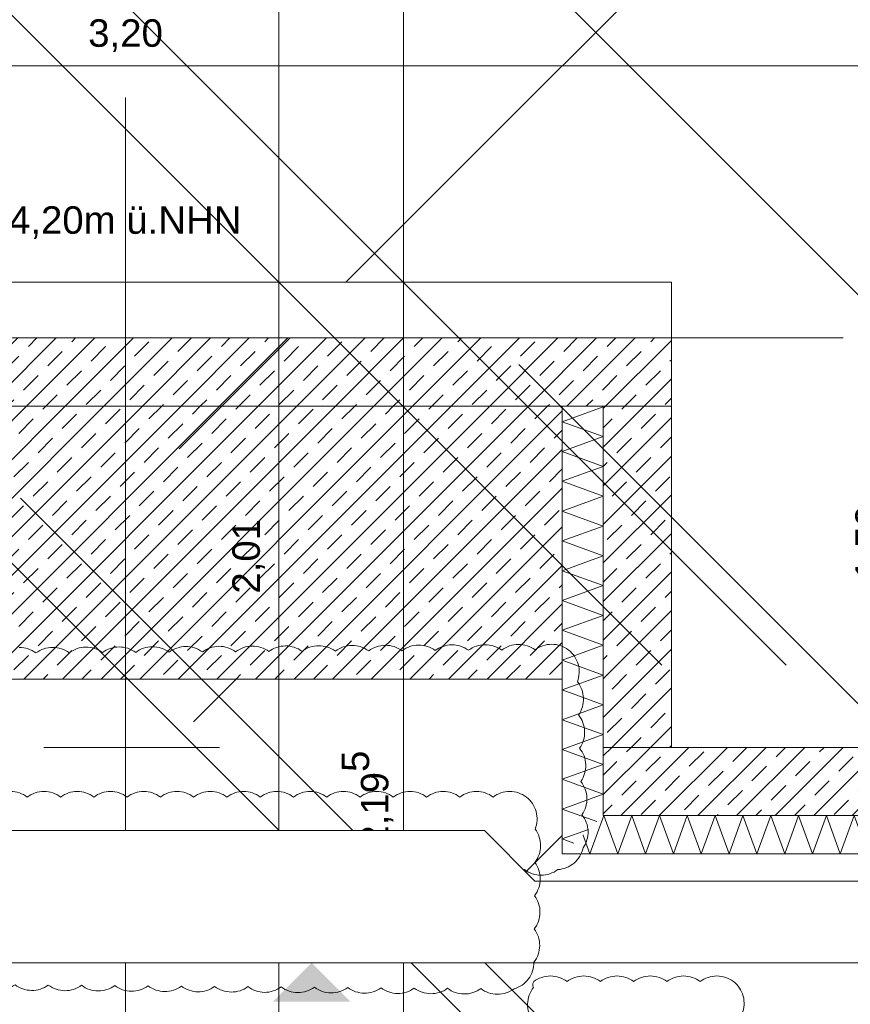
# Model space of a CAD drawing. Header units: metres. Extents: x -3716 to 31, y -1854 to 706.
# Tile 87 of 207: x -2220 to -2182, y 537 to 582. Entities that reach past the tile are written whole.
import ezdxf

# ---------------------------------------------------------------- set-up
doc = ezdxf.new("R2010")
doc.units = ezdxf.units.M
doc.header["$LTSCALE"] = 1.25
doc.header["$PDMODE"] = 1
doc.header["$PDSIZE"] = -2
doc.linetypes.add('Linienart-53', pattern=[5.291531, 3.175, -1.058062, 0.352704, -0.705764])
doc.layers.get('0').update_dxf_attribs({"lineweight": 25})
for name, color, linetype, lineweight, true_color in [('00 -Bauelemente -Dämmung innen', 7, 'Continuous', 9, 0xff7fe6), ('30 -35 Decken- 0 Decken', 7, 'Continuous', 35, 0x00ee00), ('70 -77 Revision- 2 Wolken', 7, 'Continuous', 18, 0x944cff)]:
    doc.layers.add(name, color=color, linetype=linetype, lineweight=lineweight, true_color=true_color)
doc.layers.add('70 -71 Achsen- 1 Gebäudeachsen', color=7, linetype='Linienart-53', lineweight=18)
doc.layers.add('Keine', color=7, linetype='Continuous', lineweight=9)
doc.styles.add('Arial', font='arial.ttf')
doc.dimstyles.new('SIA_DIN1356', dxfattribs={"dimtxt": 1.258608, "dimasz": 2.80603, "dimexe": 2.5, "dimexo": 3.75, "dimgap": 0.625, "dimtad": 1, "dimdec": 3, "dimtxsty": 'Arial', "dimblk": 'VW_SLASH-1', "dimblk1": 'VW_SLASH-1', "dimblk2": 'VW_SLASH-1', "dimcen": 0, "dimdle": 2.5, "dimadec": 3, "dimazin": 0, "dimtfac": 1, "dimtdec": 3, "dimtix": 1, "dimtmove": 0, "dimatfit": 0, "dimldrblk": 'VW_FILLEDARROW-1', "dimfxl": 1, "dimfrac": 2, "dimtolj": 1, "dimarcsym": 0})
pattern_1 = [(45, (0, 0), (0.07071068, -0.07071068), []), (45, (0.03536, -0.03536), (0.07071068, -0.07071068), [0.075, -0.05])]

# ---------------------------------------------------------------- blocks, each defined once
blk = doc.blocks.new('Gruppe-534')
at = {"color": 255, "linetype": 'Continuous', "lineweight": 5}
blk.add_wipeout([(-151.021, 11.648), (-148.9709, 11.648), (-149.1705, 11.788), (-150.8709, 11.788)], dxfattribs=at).dxf.layer = '00 -Bauelemente -Dämmung innen'
blk = doc.blocks.new('Gruppe-535')
at = {"layer": '00 -Bauelemente -Dämmung innen', "color": 7, "transparency": 33554687, "flags": 128}
for points in [[(-150.9449, 11.719), (-150.9191, 11.648), (-150.8681, 11.788), (-150.8172, 11.648), (-150.7662, 11.788), (-150.7153, 11.648), (-150.6643, 11.788), (-150.6134, 11.648), (-150.5624, 11.788), (-150.5114, 11.648), (-150.4605, 11.788), (-150.4095, 11.648), (-150.3586, 11.788), (-150.3076, 11.648), (-150.2567, 11.788), (-150.2057, 11.648), (-150.1548, 11.788), (-150.1038, 11.648), (-150.0528, 11.788), (-150.0019, 11.648), (-149.9509, 11.788), (-149.9, 11.648), (-149.849, 11.788), (-149.7981, 11.648), (-149.7471, 11.788), (-149.6961, 11.648), (-149.6452, 11.788), (-149.5942, 11.648), (-149.5433, 11.788), (-149.4923, 11.648), (-149.4414, 11.788), (-149.3904, 11.648), (-149.3395, 11.788), (-149.2885, 11.648), (-149.2375, 11.788), (-149.1866, 11.648), (-149.1427, 11.7685)], [(-149.0615, 11.7116), (-149.0847, 11.648), (-149.1237, 11.7552)], [(-149.0615, 11.7116), (-149.0847, 11.648), (-149.1237, 11.7552)], [(-148.9803, 11.6546), (-148.9828, 11.648), (-148.9868, 11.6592)], [(-148.9803, 11.6546), (-148.9828, 11.648), (-148.9868, 11.6592)]]:
    blk.add_lwpolyline(points, dxfattribs=at)
blk = doc.blocks.new('Gruppe-536')
at = {"layer": '00 -Bauelemente -Dämmung innen', "color": 7, "linetype": 'Continuous', "lineweight": 9, "transparency": 33554687}
blk.add_line((-149.1705, 11.788), (-150.8709, 11.788), dxfattribs=at)
blk = doc.blocks.new('Gruppe-537')
at = {"layer": '00 -Bauelemente -Dämmung innen', "color": 7, "linetype": 'Continuous', "lineweight": 9, "transparency": 33554687}
blk.add_line((-151.021, 11.648), (-148.9709, 11.648), dxfattribs=at)
blk = doc.blocks.new('Gruppe-538')
at = {"layer": '00 -Bauelemente -Dämmung innen', "color": 7, "transparency": 33554687}
for name in ['Gruppe-536', 'Gruppe-537']:
    blk.add_blockref(name, (0, 0), dxfattribs=at)
blk = doc.blocks.new('Gruppe-539')
at = {"layer": '00 -Bauelemente -Dämmung innen', "color": 7}
blk.add_blockref('Gruppe-534', (0, 0), dxfattribs=at)
at = {"layer": '00 -Bauelemente -Dämmung innen', "color": 7, "transparency": 33554687}
for name in ['Gruppe-538', 'Gruppe-535']:
    blk.add_blockref(name, (0, 0), dxfattribs=at)
blk = doc.blocks.new('Gruppe-540')
at = {"layer": '00 -Bauelemente -Dämmung innen', "color": 7, "transparency": 33554687}
blk.add_blockref('Gruppe-539', (0, 0), dxfattribs=at)
at = {"layer": '00 -Bauelemente -Dämmung innen', "color": 0, "flags": 1}
for tag in ['IFC_UUID', 'instanceID', 'prm0_name', 'prm0_type', 'prm0_value', 'prm1_name', 'prm1_type', 'prm1_value', 'prm2_name', 'prm2_type', 'prm2_value', 'prm3_name', 'prm3_type', 'prm3_value', 'prm4_name', 'prm4_type', 'prm4_value', 'prm5_name', 'prm5_type', 'prm5_value', 'prm6_name', 'prm6_type', 'prm6_value']:
    blk.add_attdef(tag, (-151.021, 11.648), '', height=0.00018, dxfattribs=at)
blk = doc.blocks.new('Gruppe-555')
at = {"color": 255, "linetype": 'Continuous', "lineweight": 5}
blk.add_wipeout([(-150.8709, 11.788), (-150.8709, 13.288), (-151.0209, 13.288), (-151.0209, 11.648)], dxfattribs=at).dxf.layer = '00 -Bauelemente -Dämmung innen'
blk = doc.blocks.new('Gruppe-556')
at = {"layer": '00 -Bauelemente -Dämmung innen', "color": 7, "transparency": 33554687, "flags": 128}
for points in [[(-150.8767, 13.288), (-150.8709, 13.2859), (-151.0209, 13.2313), (-150.8709, 13.1767), (-151.0209, 13.1221), (-150.8709, 13.0675), (-151.0209, 13.0129), (-150.8709, 12.9583), (-151.0209, 12.9037), (-150.8709, 12.8491), (-151.0209, 12.7945), (-150.8709, 12.7399), (-151.0209, 12.6853), (-150.8709, 12.6307), (-151.0209, 12.5761), (-150.8709, 12.5215), (-151.0209, 12.4669), (-150.8709, 12.4123), (-151.0209, 12.3577), (-150.8709, 12.3031), (-151.0209, 12.2486), (-150.8709, 12.194), (-151.0209, 12.1394), (-150.8709, 12.0848), (-151.0209, 12.0302), (-150.8709, 11.9756), (-151.0209, 11.921), (-150.8709, 11.8664), (-151.0209, 11.8118), (-150.8946, 11.7658)], [(-150.9788, 11.6873), (-151.0209, 11.7026), (-150.925, 11.7375)]]:
    blk.add_lwpolyline(points, dxfattribs=at)
blk = doc.blocks.new('Gruppe-557')
at = {"layer": '00 -Bauelemente -Dämmung innen', "color": 7, "linetype": 'Continuous', "lineweight": 9, "transparency": 33554687}
blk.add_line((-151.0209, 13.288), (-151.0209, 11.648), dxfattribs=at)
blk = doc.blocks.new('Gruppe-558')
at = {"layer": '00 -Bauelemente -Dämmung innen', "color": 7, "linetype": 'Continuous', "lineweight": 9, "transparency": 33554687}
blk.add_line((-150.8709, 11.788), (-150.8709, 13.288), dxfattribs=at)
blk = doc.blocks.new('Gruppe-559')
at = {"layer": '00 -Bauelemente -Dämmung innen', "color": 7, "transparency": 33554687}
for name in ['Gruppe-557', 'Gruppe-558']:
    blk.add_blockref(name, (0, 0), dxfattribs=at)
blk = doc.blocks.new('Gruppe-560')
at = {"layer": '00 -Bauelemente -Dämmung innen', "color": 7}
blk.add_blockref('Gruppe-555', (0, 0), dxfattribs=at)
at = {"layer": '00 -Bauelemente -Dämmung innen', "color": 7, "transparency": 33554687}
for name in ['Gruppe-556', 'Gruppe-559']:
    blk.add_blockref(name, (0, 0), dxfattribs=at)
blk = doc.blocks.new('Gruppe-561')
at = {"layer": '00 -Bauelemente -Dämmung innen', "color": 7, "transparency": 33554687}
blk.add_blockref('Gruppe-560', (0, 0), dxfattribs=at)
at = {"layer": '00 -Bauelemente -Dämmung innen', "color": 0, "flags": 1}
for tag in ['IFC_UUID', 'instanceID', 'prm0_name', 'prm0_type', 'prm0_value', 'prm1_name', 'prm1_type', 'prm1_value', 'prm2_name', 'prm2_type', 'prm2_value', 'prm3_name', 'prm3_type', 'prm3_value', 'prm4_name', 'prm4_type', 'prm4_value', 'prm5_name', 'prm5_type', 'prm5_value', 'prm6_name', 'prm6_type', 'prm6_value']:
    blk.add_attdef(tag, (-151.0209, 11.648), '', height=0.00018, dxfattribs=at)
blk = doc.blocks.new('VW_SLASH-1')
at = {"color": 0, "linetype": 'ByBlock', "lineweight": -2, "transparency": 16777216}
blk.add_line((0.8909, 0), (-1, 0), dxfattribs=at)
at = {"color": 0, "lineweight": 20, "transparency": 16777216, "flags": 128}
blk.add_lwpolyline([(0.5001, 0.5001), (-0.5001, -0.5001)], dxfattribs=at)
blk = doc.blocks.new('*D909')
at = {"layer": '30 -35 Decken- 0 Decken', "color": 0, "linetype": 'Continuous', "lineweight": -2}
for p, q in [((-154.221, 17.488), (-154.221, 17.0356)), ((-151.021, 17.488), (-151.021, 17.0356)), ((-157.027, 14.5356), (-159.8331, 14.5356)), ((-154.221, 14.5356), (-151.021, 14.5356)), ((-148.215, 14.5356), (-145.4089, 14.5356))]:
    blk.add_line(p, q, dxfattribs=at)
at = {"layer": 'Defpoints', "color": 0}
for p in [(-151.021, 14.5356), (-154.221, 13.738), (-151.021, 13.738)]:
    blk.add_point(p, dxfattribs=at)
at = {"layer": '30 -35 Decken- 0 Decken', "color": 0, "lineweight": -2, "xscale": 2.8060302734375, "yscale": 2.8060302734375, "zscale": 2.8060302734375}
blk.add_blockref('VW_SLASH-1', (-154.221, 14.5356), dxfattribs=at)
at = {"layer": '30 -35 Decken- 0 Decken', "color": 0, "lineweight": -2, "xscale": 2.8060302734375, "yscale": 2.8060302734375, "zscale": 2.8060302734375, "rotation": 180}
blk.add_blockref('VW_SLASH-1', (-151.021, 14.5356), dxfattribs=at)
at = {"layer": '30 -35 Decken- 0 Decken', "color": 0, "lineweight": 9, "insert": (-152.621, 14.646), "char_height": 0.10069, "attachment_point": 5, "style": 'Arial'}
blk.add_mtext('\\A1;3,20', dxfattribs=at)
blk = doc.blocks.new('VW_FILLEDARROW-1')
at = {"linetype": 'Continuous', "lineweight": 0, "transparency": 16777216}
blk.add_hatch(color=0, dxfattribs=at).paths.add_polyline_path([(-1.4144, 0.379), (0, 0), (-1.4144, -0.379)])
at = {"color": 0, "lineweight": 5, "transparency": 16777216, "flags": 128}
blk.add_lwpolyline([(-1.4144, 0.379), (0, 0), (-1.4144, -0.379)], close=True, dxfattribs=at)
blk = doc.blocks.new('*D910')
at = {"layer": '30 -35 Decken- 0 Decken', "color": 0, "linetype": 'Continuous', "lineweight": -2}
for p, q in [((-146.621, 15.938), (-146.621, 17.0356)), ((-143.421, 15.938), (-143.421, 17.0356)), ((-149.427, 14.5356), (-152.2331, 14.5356)), ((-143.421, 14.5356), (-146.621, 14.5356)), ((-140.615, 14.5356), (-137.8089, 14.5356))]:
    blk.add_line(p, q, dxfattribs=at)
at = {"layer": 'Defpoints', "color": 0}
for p in [(-146.621, 14.5356), (-146.621, 12.188), (-143.421, 12.188)]:
    blk.add_point(p, dxfattribs=at)
at = {"layer": '30 -35 Decken- 0 Decken', "color": 0, "lineweight": -2, "xscale": 2.8060302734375, "yscale": 2.8060302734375, "zscale": 2.8060302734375}
blk.add_blockref('VW_SLASH-1', (-146.621, 14.5356), dxfattribs=at)
at = {"layer": '30 -35 Decken- 0 Decken', "color": 0, "lineweight": -2, "xscale": 2.8060302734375, "yscale": 2.8060302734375, "zscale": 2.8060302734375, "rotation": 180}
blk.add_blockref('VW_SLASH-1', (-143.421, 14.5356), dxfattribs=at)
at = {"layer": '30 -35 Decken- 0 Decken', "color": 0, "lineweight": 9, "insert": (-145.021, 14.646), "char_height": 0.10069, "attachment_point": 5, "style": 'Arial'}
blk.add_mtext('\\A1;3,20', dxfattribs=at)
blk = doc.blocks.new('*D911')
at = {"layer": '30 -35 Decken- 0 Decken', "color": 0, "linetype": 'Continuous', "lineweight": -2}
for p, q in [((-149.7769, 16.344), (-149.7769, 19.1501)), ((-149.991, 13.538), (-152.2769, 13.538)), ((-149.7769, 12.038), (-149.7769, 13.538)), ((-152.9209, 12.038), (-152.2769, 12.038)), ((-149.7769, 9.232), (-149.7769, 6.4259))]:
    blk.add_line(p, q, dxfattribs=at)
at = {"layer": 'Defpoints', "color": 0}
for p in [(-149.7769, 13.538), (-146.241, 13.538), (-149.1709, 12.038)]:
    blk.add_point(p, dxfattribs=at)
at = {"layer": '30 -35 Decken- 0 Decken', "color": 0, "lineweight": -2, "xscale": 2.8060302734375, "yscale": 2.8060302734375, "zscale": 2.8060302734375}
for p, rotation in [((-149.7769, 13.538), 270), ((-149.7769, 12.038), 90)]:
    blk.add_blockref('VW_SLASH-1', p, dxfattribs=dict(at, rotation=rotation))
at = {"layer": '30 -35 Decken- 0 Decken', "color": 0, "lineweight": 9, "insert": (-149.8873, 12.788), "char_height": 0.10069, "attachment_point": 5, "rotation": 90, "style": 'Arial'}
blk.add_mtext('\\A1;1,50', dxfattribs=at)
blk = doc.blocks.new('*D915')
at = {"layer": '30 -35 Decken- 0 Decken', "color": 0, "linetype": 'Continuous', "lineweight": -2}
for p, q in [((-151.603, 14.354), (-151.603, 10.937)), ((-154.3709, 13.743), (-154.103, 13.743)), ((-154.871, 11.548), (-154.103, 11.548))]:
    blk.add_line(p, q, dxfattribs=at)
at = {"layer": 'Defpoints', "color": 0}
for p in [(-151.603, 13.743), (-150.6209, 13.743), (-151.121, 11.548)]:
    blk.add_point(p, dxfattribs=at)
at = {"layer": '30 -35 Decken- 0 Decken', "color": 0, "lineweight": -2, "xscale": 2.8060302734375, "yscale": 2.8060302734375, "zscale": 2.8060302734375}
for p, rotation in [((-151.603, 13.743), 90), ((-151.603, 11.548), 270)]:
    blk.add_blockref('VW_SLASH-1', p, dxfattribs=dict(at, rotation=rotation))
at = {"layer": '30 -35 Decken- 0 Decken', "color": 0, "lineweight": 9, "insert": (-151.7342, 11.8501), "char_height": 0.100689, "attachment_point": 5, "rotation": 90, "style": 'Arial'}
blk.add_mtext('\\A1;2,19\\S5^ ;', dxfattribs=at)
blk = doc.blocks.new('*D916')
at = {"layer": '30 -35 Decken- 0 Decken', "color": 0, "linetype": 'Continuous', "lineweight": -2}
for p, q in [((-155.555, 14.539), (-155.555, 10.937)), ((-154.3709, 13.743), (-158.055, 13.743)), ((-158.071, 11.733), (-158.055, 11.733))]:
    blk.add_line(p, q, dxfattribs=at)
at = {"layer": 'Defpoints', "color": 0}
for p in [(-155.555, 13.743), (-150.6209, 13.743), (-154.321, 11.733)]:
    blk.add_point(p, dxfattribs=at)
at = {"layer": '30 -35 Decken- 0 Decken', "color": 0, "lineweight": -2, "xscale": 2.8060302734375, "yscale": 2.8060302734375, "zscale": 2.8060302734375}
for p, rotation in [((-155.555, 13.743), 90), ((-155.555, 11.733), 270)]:
    blk.add_blockref('VW_SLASH-1', p, dxfattribs=dict(at, rotation=rotation))
at = {"layer": '30 -35 Decken- 0 Decken', "color": 0, "lineweight": 9, "insert": (-155.6862, 12.0097), "char_height": 0.10069, "attachment_point": 5, "rotation": 90, "style": 'Arial'}
blk.add_mtext('\\A1;2,01', dxfattribs=at)
blk = doc.blocks.new('Gruppe-591')
at = {"layer": '70 -77 Revision- 2 Wolken', "transparency": 33554687, "flags": 128}
blk.add_lwpolyline([(-153.0488, 11.5696, 0.162278), (-152.9878, 11.5899, 0.162278), (-152.9269, 11.5696, 0.162278), (-152.8659, 11.5899, 0.162278), (-152.805, 11.5696, 0.162278), (-152.744, 11.5899, 0.162278), (-152.683, 11.5696, 0.162278), (-152.6221, 11.59, 0.162278), (-152.5611, 11.5696, 0.162278), (-152.5002, 11.59, 0.162278), (-152.4392, 11.5696, 0.162278), (-152.3782, 11.59, 0.162278), (-152.3173, 11.5697, 0.162278), (-152.2563, 11.59, 0.162278), (-152.1954, 11.5697, 0.162278), (-152.1344, 11.59, 0.162278), (-152.0734, 11.5697, 0.162278), (-152.0125, 11.59, 0.162278), (-151.9515, 11.5697, 0.162278), (-151.8906, 11.59, 0.162278), (-151.8296, 11.5697, 0.162278), (-151.7686, 11.59, 0.162278), (-151.7077, 11.5697, 0.162278), (-151.6467, 11.59, 0.162278), (-151.5858, 11.5697, 0.162278), (-151.5248, 11.59, 0.162278), (-151.4638, 11.5697, 0.162278), (-151.4029, 11.59, 0.162278), (-151.3419, 11.5697, 0.162278), (-151.281, 11.59, 0.162278), (-151.22, 11.5697, 0.162278), (-151.159, 11.59, 0.162278), (-151.0981, 11.5697, 0.162278), (-151.0371, 11.59, 0.162278), (-150.9776, 11.6142, 0.162278), (-150.9444, 11.6693, 0.162278), (-150.9262, 11.7309, 0.162278), (-150.9486, 11.7911, 0.162278), (-150.9304, 11.8527, 0.162278), (-150.9528, 11.913, 0.162278), (-150.9346, 11.9746, 0.162278), (-150.957, 12.0348, 0.162278), (-150.9388, 12.0964, 0.162278), (-150.9612, 12.1567, 0.162278), (-150.943, 12.2183, 0.162278), (-150.9654, 12.2785, 0.162278), (-150.9624, 12.3427, 0.162278), (-150.9986, 12.3958, 0.162278), (-151.0596, 12.4158, 0.162278), (-151.1205, 12.3951, 0.162278), (-151.1816, 12.415, 0.162278), (-151.2424, 12.3943, 0.162278), (-151.3035, 12.4143, 0.162278), (-151.3643, 12.3936, 0.162278), (-151.4254, 12.4135, 0.162278), (-151.4862, 12.3928, 0.162278), (-151.5473, 12.4128, 0.162278), (-151.6081, 12.3921, 0.162278), (-151.6692, 12.412, 0.162278), (-151.7301, 12.3913, 0.162278), (-151.7911, 12.4113, 0.162278), (-151.852, 12.3906, 0.162278), (-151.9131, 12.4105, 0.162278), (-151.9739, 12.3898, 0.162278), (-152.035, 12.4098, 0.162278), (-152.0958, 12.3891, 0.162278), (-152.1569, 12.409, 0.162278), (-152.2177, 12.3883, 0.162278), (-152.2788, 12.4083, 0.162278), (-152.3396, 12.3876, 0.162278), (-152.4007, 12.4075, 0.162278), (-152.4616, 12.3868, 0.162278), (-152.5226, 12.4068, 0.162278), (-152.5835, 12.3861, 0.162278), (-152.6446, 12.406, 0.162278), (-152.7054, 12.3853, 0.162278), (-152.7665, 12.4053, 0.162278), (-152.8273, 12.3846, 0.162278), (-152.8884, 12.4045, 0.162278), (-152.9492, 12.3838, 0.162278), (-153.0103, 12.4038, 0.162278)], format="xyb", dxfattribs=at)
blk = doc.blocks.new('*D918')
at = {"layer": '30 -35 Decken- 0 Decken', "color": 0, "linetype": 'Continuous', "lineweight": -2}
for p, q in [((-152.0594, 16.549), (-152.0594, 19.3551)), ((-152.0594, 11.733), (-152.0594, 13.743)), ((-148.5088, 13.743), (-149.5594, 13.743)), ((-148.5756, 11.733), (-149.5594, 11.733)), ((-152.0594, 8.927), (-152.0594, 6.1209))]:
    blk.add_line(p, q, dxfattribs=at)
at = {"layer": 'Defpoints', "color": 0}
for p in [(-152.2588, 13.743), (-152.0594, 13.743), (-152.3256, 11.733)]:
    blk.add_point(p, dxfattribs=at)
at = {"layer": '30 -35 Decken- 0 Decken', "color": 0, "lineweight": -2, "xscale": 2.8060302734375, "yscale": 2.8060302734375, "zscale": 2.8060302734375}
for p, rotation in [((-152.0594, 13.743), 270), ((-152.0594, 11.733), 90)]:
    blk.add_blockref('VW_SLASH-1', p, dxfattribs=dict(at, rotation=rotation))
at = {"layer": '30 -35 Decken- 0 Decken', "color": 0, "lineweight": 9, "insert": (-152.1698, 12.738), "char_height": 0.10069, "attachment_point": 5, "rotation": 90, "style": 'Arial'}
blk.add_mtext('\\A1;2,01', dxfattribs=at)
blk = doc.blocks.new('Gruppe-593')
at = {"layer": '70 -71 Achsen- 1 Gebäudeachsen', "transparency": 33554687}
blk.add_line((-152.621, 10.45), (-152.621, 14.7135), dxfattribs=at)
blk = doc.blocks.new('Gruppe-596')
at = {"layer": '70 -77 Revision- 2 Wolken', "transparency": 33554687, "flags": 128}
blk.add_lwpolyline([(-151.125, 11.18, -0.162278), (-151.064, 11.2003, -0.162278), (-151.0031, 11.18, -0.162278), (-150.9421, 11.2003, -0.162278), (-150.8812, 11.18, -0.162278), (-150.8202, 11.2003, -0.162278), (-150.7592, 11.18, -0.162278), (-150.6983, 11.2003, -0.162278), (-150.6373, 11.18, -0.162278), (-150.5764, 11.2003, -0.162278), (-150.5154, 11.18, -0.162278), (-150.4544, 11.2003, -0.162278), (-150.3935, 11.18, -0.162278), (-150.3578, 11.1266, -0.162278), (-150.3613, 11.0624, -0.162278), (-150.3426, 11.0009, -0.162278), (-150.3645, 10.9405, -0.162278), (-150.4204, 10.9088, -0.162278), (-150.4841, 10.9171, -0.162278), (-150.5452, 10.897, -0.162278), (-150.606, 10.9176, -0.162278), (-150.6671, 10.8976, -0.162278), (-150.728, 10.9182, -0.162278), (-150.789, 10.8981, -0.162278), (-150.8499, 10.9187, -0.162278), (-150.9109, 10.8987, -0.162278), (-150.9718, 10.9193, -0.162278), (-151.0328, 10.8993, -0.162278), (-151.0937, 10.9199, -0.162278), (-151.131, 10.9722, -0.162278), (-151.1294, 11.0364, -0.162278), (-151.1478, 11.098, -0.162278), (-151.1257, 11.1583, -0.162278), (-151.1289, 11.1693, -0.162278), (-151.125, 11.18)], format="xyb", close=True, dxfattribs=at)
blk = doc.blocks.new('Gruppe-598')
at = {"layer": '70 -77 Revision- 2 Wolken', "transparency": 33554687, "flags": 128}
blk.add_lwpolyline([(-154.444, 11.856, -0.162278), (-154.383, 11.8763, -0.162278), (-154.3221, 11.856, -0.162278), (-154.2611, 11.8763, -0.162278), (-154.2002, 11.856, -0.162278), (-154.1392, 11.8763, -0.162278), (-154.0782, 11.856, -0.162278), (-154.0173, 11.8763, -0.162278), (-153.9563, 11.856, -0.162278), (-153.8954, 11.8763, -0.162278), (-153.8344, 11.856, -0.162278), (-153.7734, 11.8763, -0.162278), (-153.7125, 11.856, -0.162278), (-153.6515, 11.8763, -0.162278), (-153.5906, 11.856, -0.162278), (-153.5296, 11.8763, -0.162278), (-153.4686, 11.856, -0.162278), (-153.4077, 11.8763, -0.162278), (-153.3467, 11.856, -0.162278), (-153.2858, 11.8763, -0.162278), (-153.2248, 11.856, -0.162278), (-153.1638, 11.8763, -0.162278), (-153.1029, 11.856, -0.162278), (-153.0419, 11.8763, -0.162278), (-152.981, 11.856, -0.162278), (-152.92, 11.8763, -0.162278), (-152.859, 11.856, -0.162278), (-152.7981, 11.8763, -0.162278), (-152.7371, 11.856, -0.162278), (-152.6762, 11.8763, -0.162278), (-152.6152, 11.856, -0.162278), (-152.5542, 11.8763, -0.162278), (-152.4933, 11.856, -0.162278), (-152.4323, 11.8763, -0.162278), (-152.3714, 11.856, -0.162278), (-152.3104, 11.8763, -0.162278), (-152.2494, 11.856, -0.162278), (-152.1885, 11.8763, -0.162278), (-152.1275, 11.856, -0.162278), (-152.0666, 11.8763, -0.162278), (-152.0056, 11.856, -0.162278), (-151.9446, 11.8763, -0.162278), (-151.8837, 11.856, -0.162278), (-151.8227, 11.8763, -0.162278), (-151.7618, 11.856, -0.162278), (-151.7008, 11.8763, -0.162278), (-151.6398, 11.856, -0.162278), (-151.5789, 11.8763, -0.162278), (-151.5179, 11.856, -0.162278), (-151.457, 11.8763, -0.162278), (-151.396, 11.856, -0.162278), (-151.335, 11.8763, -0.162278), (-151.2741, 11.856, -0.162278), (-151.2131, 11.8763, -0.162278), (-151.1522, 11.856, -0.162278), (-151.1164, 11.8026, -0.162278), (-151.1198, 11.7385, -0.162278), (-151.1, 11.6773, -0.162278), (-151.1209, 11.6165, -0.162278), (-151.1012, 11.5554, -0.162278), (-151.1221, 11.4946, -0.162278), (-151.1023, 11.4335, -0.162278), (-151.1232, 11.3727, -0.162278), (-151.1035, 11.3116, -0.162278), (-151.1243, 11.2508, -0.162278), (-151.1445, 11.1898, -0.162278), (-151.1973, 11.1531, -0.162278), (-151.2584, 11.1333, -0.162278), (-151.3192, 11.1541, -0.162278), (-151.3803, 11.1343, -0.162278), (-151.4411, 11.1551, -0.162278), (-151.5022, 11.1353, -0.162278), (-151.563, 11.1561, -0.162278), (-151.6242, 11.1363, -0.162278), (-151.6849, 11.1571, -0.162278), (-151.7461, 11.1373, -0.162278), (-151.8069, 11.1582, -0.162278), (-151.868, 11.1383, -0.162278), (-151.9288, 11.1592, -0.162278), (-151.9899, 11.1394, -0.162278), (-152.0507, 11.1602, -0.162278), (-152.1118, 11.1404, -0.162278), (-152.1726, 11.1612, -0.162278), (-152.2337, 11.1414, -0.162278), (-152.2945, 11.1622, -0.162278), (-152.3556, 11.1424, -0.162278), (-152.4164, 11.1632, -0.162278), (-152.4776, 11.1434, -0.162278), (-152.5384, 11.1642, -0.162278), (-152.5995, 11.1444, -0.162278), (-152.6603, 11.1652, -0.162278), (-152.7214, 11.1454, -0.162278), (-152.7822, 11.1662, -0.162278), (-152.8433, 11.1464, -0.162278), (-152.9041, 11.1672, -0.162278), (-152.9652, 11.1474, -0.162278), (-153.026, 11.1683, -0.162278), (-153.0871, 11.1484, -0.162278), (-153.1479, 11.1693, -0.162278), (-153.2091, 11.1495, -0.162278), (-153.2698, 11.1703, -0.162278), (-153.331, 11.1505, -0.162278), (-153.3918, 11.1713, -0.162278), (-153.4529, 11.1515, -0.162278), (-153.5137, 11.1723, -0.162278), (-153.5748, 11.1525, -0.162278), (-153.6356, 11.1733, -0.162278), (-153.6967, 11.1535, -0.162278), (-153.7575, 11.1743, -0.162278), (-153.8186, 11.1545, -0.162278), (-153.8794, 11.1753, -0.162278), (-153.9406, 11.1555, -0.162278), (-154.0013, 11.1763, -0.162278), (-154.0625, 11.1565, -0.162278), (-154.1233, 11.1773, -0.162278), (-154.1844, 11.1575, -0.162278), (-154.2452, 11.1784, -0.162278), (-154.3063, 11.1585, -0.162278), (-154.3671, 11.1794, -0.162278), (-154.4291, 11.1961, -0.162278), (-154.4687, 11.2467, -0.162278), (-154.4865, 11.3085, -0.162278), (-154.4638, 11.3686, -0.162278), (-154.4816, 11.4303, -0.162278), (-154.4588, 11.4904, -0.162278), (-154.4767, 11.5521, -0.162278), (-154.4539, 11.6122, -0.162278), (-154.4717, 11.6739, -0.162278), (-154.449, 11.734, -0.162278), (-154.4668, 11.7958, -0.162278), (-154.444, 11.8558, -0.162278), (-154.444, 11.8559, -0.162278), (-154.444, 11.856)], format="xyb", close=True, dxfattribs=at)
blk = doc.blocks.new('Gruppe-601')
at = {"layer": '70 -77 Revision- 2 Wolken'}
blk.add_blockref('Gruppe-596', (0, 0), dxfattribs=at)
at = {"color": 255, "linetype": 'Continuous', "lineweight": 9}
blk.add_wipeout([(-154.321, 11.733), (-154.321, 11.248), (-148.8709, 11.248), (-148.8709, 11.548), (-151.121, 11.548), (-151.306, 11.733)], dxfattribs=at).dxf.layer = '30 -35 Decken- 0 Decken'
at = {"layer": '30 -35 Decken- 0 Decken', "linetype": 'Continuous', "lineweight": 9}
h = blk.add_hatch(dxfattribs=at)
h.set_pattern_fill('Mörtel_Putz sehr fein SRF', style=0, pattern_type=2)
h.set_pattern_definition([(19.983, (0, 0), (3.0513, -2.96883), [0.19305, -3.66798]), (-13.8697, (0.1815, 0.066), (3.0513, -2.96883), [0.34402, -6.53646]), (-44.2152, (0.5155, -0.0165), (-0.57727, -4.28831), [0.21286, -4.04441]), (-97.6668, (0.668, -0.165), (-3.62857, -1.31948), [0.21635, -4.11064]), (-160.017, (0.639, -0.3794), (-6.67987, 1.64935), [0.19305, -3.66798]), (166.1303, (0.4577, -0.4453), (-9.73117, 4.618182), [0.34402, -6.53646]), (135.7848, (0.1237, -0.363), (0.57727, 4.28831), [0.21286, -4.04441]), (82.3332, (-0.029, -0.2145), (3.62857, 1.31948), [0.21635, -4.11064]), (-110.556, (-1.1957, 1.773), (4.23201, -2.40967), [0.17615, -4.14553]), (-67.1952, (-1.2576, 1.608), (4.23201, -2.40967), [0.28547, -6.7182]), (-29.657, (-1.147, 1.345), (5.74945, 1.63685), [0.1985, -4.67145]), (15.8914, (-0.9746, 1.2468), (1.517445, 4.04652), [0.24366, -5.73426]), (69.444, (-0.74, 1.3135), (-4.23201, 2.40967), [0.17615, -4.14553]), (112.8048, (-0.6783, 1.4784), (-1.517445, -4.04652), [0.28547, -6.71819]), (150.343, (-0.789, 1.7415), (-1.51744, -4.04652), [0.1985, -4.67145]), (-164.1086, (-0.9614, 1.8398), (-4.23201, 2.40967), [0.24366, -5.73426]), (-136.779, (0.742, -1.897), (2.8039, -7.00974), [0.18786, -9.2051]), (-68.1986, (0.605, -2.025), (9.6487, -0.57727), [0.151, -7.39873]), (-3.424, (0.6614, -2.166), (6.8448, 6.43247), [0.1933, -9.47264]), (43.221, (0.8544, -2.177), (-2.8039, 7.00974), [0.18786, -9.2051]), (111.8014, (0.991, -2.0485), (-9.6487, 0.57727), [0.151, -7.39873]), (176.576, (0.935, -1.908), (-6.8448, -6.43247), [0.1933, -9.47264]), (142.0458, (-1.1546, -1.1546), (-0.65974, -4.04091), [0.26147, -4.96791]), (80.7274, (-1.3606, -0.994), (-4.78312, -0.82468), [0.20472, -3.88969]), (41.7948, (-1.3278, -0.7917), (-4.783117, -0.824675), [0.36503, -6.93556]), (9.7824, (-1.0555, -0.5485), (-4.12338, 3.21623), [0.24268, -4.611]), (-37.9542, (-0.8165, -0.5072), (0.65974, 4.04091), [0.26147, -4.96791]), (-99.2726, (-0.6102, -0.668), (5.44286, 4.86558), [0.40944, -3.68497]), (-170.2176, (-0.6763, -1.072), (4.12338, -3.21623), [0.48537, -4.36832])])
h.paths.add_polyline_path([(-154.321, 11.733), (-154.321, 11.248), (-148.8709, 11.248), (-148.8709, 11.548), (-151.121, 11.548), (-151.306, 11.733)])
at = {"layer": '30 -35 Decken- 0 Decken', "color": 7, "linetype": 'Continuous', "lineweight": 9}
blk.add_line((-154.321, 11.248), (-148.8709, 11.248), dxfattribs=at)
at = {"layer": '30 -35 Decken- 0 Decken', "color": 7, "linetype": 'Continuous', "lineweight": 9, "flags": 128}
blk.add_lwpolyline([(-154.321, 11.733), (-154.321, 11.248), (-148.8709, 11.248), (-148.8709, 11.548), (-151.121, 11.548), (-151.306, 11.733)], close=True, dxfattribs=at)
at = {"layer": '30 -35 Decken- 0 Decken', "color": 7, "linetype": 'Continuous', "lineweight": 9}
blk.add_solid([(-151.9389, 11.248), (-152.0812, 11.1057), (-151.7967, 11.1057)], dxfattribs=at)
at = {"layer": '70 -77 Revision- 2 Wolken'}
blk.add_blockref('Gruppe-598', (0, 0), dxfattribs=at)
blk = doc.blocks.new('_Feinplanum 2D-2 (3D)')
at = {"layer": '30 -35 Decken- 0 Decken', "color": 7}
blk.add_blockref('Gruppe-601', (0, 0), dxfattribs=at)
blk = doc.blocks.new('_FU_2D LP5 (3D)')
at = {"layer": '00 -Bauelemente -Dämmung innen', "color": 7}
blk.add_blockref('Gruppe-540', (0, 0), dxfattribs=at)
at = {"layer": '30 -35 Decken- 0 Decken', "color": 7, "insert": (-153.4822642, 14.02052521), "char_height": 0.1006886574, "attachment_point": 1, "line_spacing_factor": 0.970891, "style": 'Arial'}
blk.add_mtext('0,00=34,20m ü.NHN', dxfattribs=at)
at = {"layer": '00 -Bauelemente -Dämmung innen', "color": 7}
blk.add_blockref('Gruppe-561', (0, 0), dxfattribs=at)
at = {"color": 255, "linetype": 'Continuous', "lineweight": 9}
for points in [[(-155.90313452, 13.288), (-155.90313452, 13.538), (-150.62086327, 13.538), (-150.62086327, 13.288)], [(-155.90313452, 13.148), (-154.22099996, 13.148), (-154.22099996, 12.288), (-151.02099996, 12.288), (-151.02099996, 11.648), (-148.97086327, 11.648), (-148.97086327, 13.078), (-148.97068518, 13.078), (-148.97068518, 13.148), (-146.62099996, 13.148), (-146.62099996, 13.078), (-147.34068518, 13.078), (-148.87068518, 11.548), (-151.12099996, 11.548), (-151.30599996, 11.733), (-154.32099996, 11.733), (-155.66599996, 13.078), (-155.90313452, 13.078)]]:
    blk.add_wipeout(points, dxfattribs=at).dxf.layer = '30 -35 Decken- 0 Decken'
at = {"layer": '30 -35 Decken- 0 Decken', "linetype": 'Continuous', "lineweight": 9}
h = blk.add_hatch(dxfattribs=at)
h.set_pattern_fill('Stahlbeton1  SRF', style=0, pattern_type=2)
h.set_pattern_definition(pattern_1)
h.paths.add_polyline_path([(-155.90313452, 13.288), (-155.90313452, 13.538), (-150.62086327, 13.538), (-150.62086327, 13.288)])
h = blk.add_hatch(dxfattribs=at)
h.set_pattern_fill('5_Beton unbewehrt', style=0, pattern_type=2)
h.set_pattern_definition([(-135, (0, 0), (0.883883, -0.883883), [2.12132, -1.414214])])
h.paths.add_polyline_path([(-155.90313452, 13.148), (-154.22099996, 13.148), (-154.22099996, 12.288), (-151.02099996, 12.288), (-151.02099996, 11.648), (-148.97086327, 11.648), (-148.97086327, 13.078), (-148.97068518, 13.078), (-148.97068518, 13.148), (-146.62099996, 13.148), (-146.62099996, 13.078), (-147.34068518, 13.078), (-148.87068518, 11.548), (-151.12099996, 11.548), (-151.30599996, 11.733), (-154.32099996, 11.733), (-155.66599996, 13.078), (-155.90313452, 13.078)])
at = {"layer": '30 -35 Decken- 0 Decken', "color": 7, "linetype": 'Continuous', "lineweight": 9, "flags": 128}
for points in [[(-155.90313452, 13.538), (-150.62086327, 13.538), (-150.62086327, 13.288), (-155.90313452, 13.288)], [(-155.90313452, 13.148), (-154.22099996, 13.148), (-154.22099996, 12.288), (-151.02099996, 12.288), (-151.02099996, 11.648), (-148.97086327, 11.648), (-148.97086327, 13.078), (-148.97068518, 13.078), (-148.97068518, 13.148), (-146.62099996, 13.148), (-146.62099996, 13.078), (-147.34068518, 13.078), (-148.87068518, 11.548), (-151.12099996, 11.548), (-151.30599996, 11.733), (-154.32099996, 11.733), (-155.66599996, 13.078), (-155.90313452, 13.078)]]:
    blk.add_lwpolyline(points, dxfattribs=at)
at = {"color": 255, "linetype": 'Continuous', "lineweight": 9}
for points in [[(-154.32099996, 13.738), (-150.87086327, 13.738), (-150.87086327, 13.538), (-154.32099996, 13.538)], [(-154.22099996, 13.288), (-151.02099996, 13.288), (-151.02099996, 12.288), (-154.22099996, 12.288)], [(-150.87086327, 13.288), (-150.62086327, 13.288), (-150.62086327, 12.038), (-150.87086327, 12.038)]]:
    blk.add_wipeout(points, dxfattribs=at).dxf.layer = '30 -35 Decken- 0 Decken'
at = {"layer": '30 -35 Decken- 0 Decken', "linetype": 'Continuous', "lineweight": 9}
h = blk.add_hatch(dxfattribs=at)
h.set_pattern_fill('Stahlbeton1  SRF', style=0, pattern_type=2)
h.set_pattern_definition(pattern_1)
h.paths.add_polyline_path([(-154.22099996, 13.288), (-151.02099996, 13.288), (-151.02099996, 12.288), (-154.22099996, 12.288)])
h = blk.add_hatch(dxfattribs=at)
h.set_pattern_fill('Stahlbeton1  SRF', style=0, pattern_type=2)
h.set_pattern_definition(pattern_1)
h.paths.add_polyline_path([(-150.87086327, 13.288), (-150.62086327, 13.288), (-150.62086327, 12.038), (-150.87086327, 12.038)])
at = {"layer": '30 -35 Decken- 0 Decken', "color": 7, "linetype": 'Continuous', "lineweight": 9, "flags": 128}
for points in [[(-154.32099996, 13.738), (-150.87086327, 13.738), (-150.87086327, 13.538), (-154.32099996, 13.538)], [(-154.22099996, 13.288), (-151.02099996, 13.288), (-151.02099996, 12.288), (-154.22099996, 12.288)], [(-150.87086327, 13.288), (-150.62086327, 13.288), (-150.62086327, 12.038), (-150.87086327, 12.038)]]:
    blk.add_lwpolyline(points, close=True, dxfattribs=at)
at = {"layer": '70 -77 Revision- 2 Wolken'}
blk.add_blockref('Gruppe-591', (0, 0), dxfattribs=at)
at = {"layer": '30 -35 Decken- 0 Decken', "color": 7, "linetype": 'Continuous', "lineweight": 9}
for base, p1, p2, picture, middle in [((-151.02099996, 14.53556561), (-154.22099996, 13.738), (-151.02099996, 13.738), '*D909', (-152.62099996, 14.64602915)), ((-146.62099996, 14.53556561), (-143.42099996, 12.188), (-146.62099996, 12.188), '*D910', (-145.02099996, 14.64602915))]:
    dim = blk.add_linear_dim(base=base, p1=p1, p2=p2, text='3,20', dimstyle='SIA_DIN1356', override={"dimtxt": 0.100689, "dimgap": 0.05, "dimdec": 8, "dimpost": '<>', "dimtxsty": 'Arial', "dimtmove": 2}, dxfattribs=at)
    dim.commit()
    dim.dimension.update_dxf_attribs({"geometry": picture, "text_midpoint": middle})
at = {"color": 255, "linetype": 'Continuous', "lineweight": 9}
for points in [[(-155.90313452, 13.743), (-150.62086327, 13.743), (-150.62086327, 13.538), (-155.90313452, 13.538)], [(-150.87086327, 11.788), (-150.87086327, 12.038), (-149.17086327, 12.038), (-149.17086327, 11.788)]]:
    blk.add_wipeout(points, dxfattribs=at).dxf.layer = '30 -35 Decken- 0 Decken'
at = {"layer": '30 -35 Decken- 0 Decken', "linetype": 'Continuous', "lineweight": 9}
h = blk.add_hatch(dxfattribs=at)
h.set_pattern_fill('Stahlbeton1  SRF', style=0, pattern_type=2)
h.set_pattern_definition(pattern_1)
h.paths.add_polyline_path([(-150.87086327, 11.788), (-150.87086327, 12.038), (-149.17086327, 12.038), (-149.17086327, 11.788)])
at = {"layer": '30 -35 Decken- 0 Decken', "color": 7, "linetype": 'Continuous', "lineweight": 9, "flags": 128}
blk.add_lwpolyline([(-155.90313452, 13.743), (-150.62086327, 13.743), (-150.62086327, 13.538), (-155.90313452, 13.538)], dxfattribs=at)
blk.add_lwpolyline([(-150.87086327, 11.788), (-150.87086327, 12.038), (-149.17086327, 12.038), (-149.17086327, 11.788)], close=True, dxfattribs=at)
at = {"layer": '30 -35 Decken- 0 Decken', "color": 7, "linetype": 'Continuous', "lineweight": 9}
for base, p1, p2, text, picture, middle in [((-152.05935217, 13.743), (-152.32555906, 11.733), (-152.25876889, 13.743), '2,01', '*D918', (-152.16981571, 12.738)), ((-149.77686331, 13.538), (-149.17086327, 12.038), (-146.24099996, 13.538), '1,50', '*D911', (-149.88732685, 12.788))]:
    dim = blk.add_linear_dim(base=base, p1=p1, p2=p2, angle=270, text=text, dimstyle='SIA_DIN1356', override={"dimtxt": 0.100689, "dimgap": 0.05, "dimdec": 8, "dimpost": '<>', "dimtxsty": 'Arial', "dimtmove": 2}, dxfattribs=at)
    dim.commit()
    dim.dimension.update_dxf_attribs({"geometry": picture, "text_midpoint": middle})
for base, p1, text, picture, middle in [((-155.55503722, 13.743), (-154.32099996, 11.733), '2,01', '*D916', (-155.68617611, 12.00966015)), ((-151.60301527, 13.743), (-151.12099996, 11.548), '2,19\\S5^ ;', '*D915', (-151.73415416, 11.85012389))]:
    dim = blk.add_linear_dim(base=base, p1=p1, p2=(-150.62086327, 13.743), angle=270, text=text, dimstyle='SIA_DIN1356', override={"dimtxt": 0.100689, "dimgap": 0.05, "dimdec": 8, "dimpost": '<>', "dimtxsty": 'Arial', "dimtmove": 2}, dxfattribs=at)
    dim.commit()
    dim.dimension.update_dxf_attribs({"geometry": picture, "text_midpoint": middle, "dimtype": 160})
at = {"layer": '70 -71 Achsen- 1 Gebäudeachsen', "color": 7, "transparency": 33554687}
blk.add_blockref('Gruppe-593', (0, 0), dxfattribs=at)

msp = doc.modelspace()

# ---------------------------------------------------------------- block references
at = {"layer": 'Keine', "color": 1, "xscale": 12.5, "yscale": 12.5, "zscale": 12.5}
msp.add_blockref('_FU_2D LP5 (3D)', (-307.659, 398.181), dxfattribs=at)

# ---------------------------------------------------------------- next in the draw order: block references
msp.add_blockref('_Feinplanum 2D-2 (3D)', (-307.659, 398.181), dxfattribs=at)

doc.saveas('drawing.dxf')
